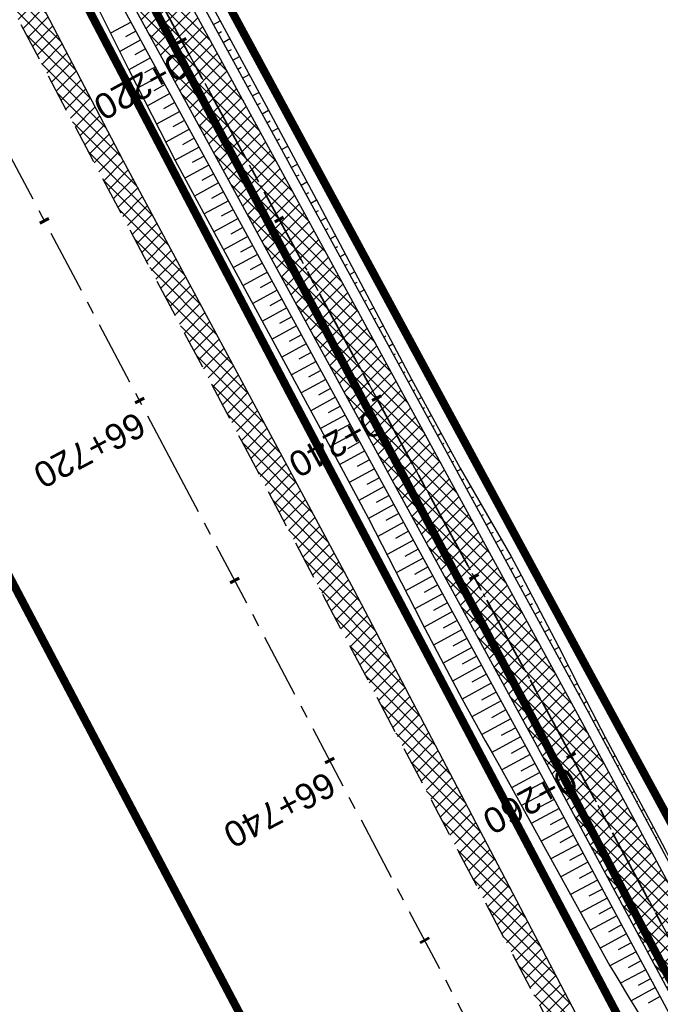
# Model space of a CAD drawing. Header units: metres. Extents: x 7529682 to 7533751, y 5721195 to 5727842.
# Tile 168 of 179: x 7529811 to 7529843, y 5727555 to 5727604. Entities that reach past the tile are written whole.
import ezdxf

# ---------------------------------------------------------------- set-up
doc = ezdxf.new("R2010")
doc.units = ezdxf.units.M
for name, pattern in [('817-dzialki-09-05-04$0$HIDDEN', [0.375, 0.25, -0.125]), ('ACAD_ISO05W100', [33, 24, -3, 0, -3, 0, -3]), ('CENTER', [50.8, 31.75, -6.35, 6.35, -6.35]), ('CENTER2', [28.575, 19.05, -3.175, 3.175, -3.175]), ('HIDDEN', [9.525, 6.35, -3.175])]:
    doc.linetypes.add(name, pattern=pattern)
for name, color, linetype in [('C-DROGI-SYTUACJA', 7, 'Continuous'), ('C-DROGI-SYTUACJA-ETYKIETY', 7, 'Continuous'), ('D-hatch-pobocza', 131, 'Continuous'), ('D-pobocza', 60, 'Continuous'), ('D-rowy', 160, 'Continuous'), ('D-skarpa', 2, 'Continuous'), ('D-skarpa-kreskowanie', 2, 'Continuous')]:
    doc.layers.add(name, color=color, linetype=linetype)
for name, color, linetype, lineweight, true_color in [('D-ewidencja-numery', 7, 'Continuous', 50, 0x40ff00), ('D-hatch-ciag-pieszo-rowerowy', 7, 'Continuous', 13, 0xff9f80), ('D-LR-etap-III', 7, '817-dzialki-09-05-04$0$HIDDEN', 50, 0x00008f)]:
    doc.layers.add(name, color=color, linetype=linetype, lineweight=lineweight, true_color=true_color)
for name, color, linetype, lineweight in [('D-krawędzie', 3, 'Continuous', 30), ('D-obrzeża', 2, 'Continuous', 30), ('D-oś', 10, 'CENTER', 30), ('D-pas-drogowy', 7, 'ACAD_ISO05W100', 50)]:
    doc.layers.add(name, color=color, linetype=linetype, lineweight=lineweight)
doc.layers.add('poprzeczki', color=7, linetype='Continuous', true_color=0x0000c7)
doc.styles.get("Standard").update_dxf_attribs({"font": 'arial.ttf'})
pattern_1 = [(45, (0, 0), (-0.33675960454, 0.33675960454), []), (135, (0, 0), (-0.33675960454, -0.33675960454), [])]

# ---------------------------------------------------------------- blocks, each defined once
blk = doc.blocks.new('AeccTickLine')
at = {"color": 0, "linetype": 'ByBlock', "lineweight": -2}
blk.add_line((0, 1), (0, -1), dxfattribs=at)

msp = doc.modelspace()

# ---------------------------------------------------------------- hatches: boundary and pattern name
at = {"layer": 'D-hatch-ciag-pieszo-rowerowy'}
h = msp.add_hatch(dxfattribs=at)
h.set_pattern_fill('ANSI37', color=256, scale=0.15, style=0)
h.set_pattern_definition(pattern_1)
edge = h.paths.add_edge_path()
edge.add_line((7529794.958, 5727650.503), (7529776.019, 5727686.408))
edge.add_line((7529776.019, 5727686.408), (7529748.844, 5727737.805))
edge.add_line((7529748.844, 5727737.805), (7529744.118, 5727746.741))
edge.add_arc((7529726.438, 5727737.391), 20, 27.8727, 44.2965)
edge.add_line((7529740.753, 5727751.358), (7529739.549, 5727752.592))
edge.add_arc((7529753.864, 5727766.559), 20, 207.9018, 224.2965, ccw=False)
edge.add_line((7529736.189, 5727757.2), (7529717.235, 5727792.995))
edge.add_line((7529717.235, 5727792.995), (7529715.008, 5727791.858))
edge.add_line((7529715.008, 5727791.858), (7529734.148, 5727755.712))
edge.add_arc((7529751.823, 5727765.071), 20, 207.9018, 224.2965)
edge.add_line((7529737.508, 5727751.104), (7529738.712, 5727749.87))
edge.add_arc((7529724.397, 5727735.903), 20, 27.8728, 44.2965, ccw=False)
edge.add_line((7529742.077, 5727745.253), (7529746.633, 5727736.639))
edge.add_line((7529746.633, 5727736.639), (7529773.808, 5727685.242))
edge.add_line((7529773.808, 5727685.242), (7529792.751, 5727649.328))
edge.add_line((7529792.751, 5727649.328), (7529811.281, 5727614.82))
edge.add_line((7529811.281, 5727614.82), (7529836.657, 5727568.297))
edge.add_line((7529836.657, 5727568.297), (7529856.555, 5727531.255))
edge.add_line((7529856.555, 5727531.255), (7529859.536, 5727525.637))
edge.add_line((7529859.536, 5727525.637), (7529862.565, 5727525.262))
edge.add_line((7529862.565, 5727525.262), (7529858.761, 5727532.432))
edge.add_line((7529858.761, 5727532.432), (7529838.856, 5727569.487))
edge.add_line((7529838.856, 5727569.487), (7529813.479, 5727616.01))
edge.add_line((7529813.479, 5727616.01), (7529794.958, 5727650.503))
at = {"layer": 'D-hatch-pobocza'}
h = msp.add_hatch(dxfattribs=at)
h.set_pattern_fill('ANSI37', color=256, scale=0.15, style=0)
h.set_pattern_definition(pattern_1)
h.paths.add_polyline_path([(7529905.34, 5727429.09), (7529892.28, 5727453.58), (7529881.53, 5727473.69), (7529872.27, 5727491.4), (7529857.46, 5727519.14), (7529841.38, 5727549.79), (7529827.75, 5727575.78), (7529816.4, 5727596.89), (7529800.43, 5727627.4), (7529788.07, 5727650.98), (7529775.85, 5727673.83), (7529761.3, 5727701.31), (7529749.89, 5727722.83), (7529745.5, 5727731.66), (7529738.971, 5727744.085), (7529737.465, 5727743.316), (7529742.213, 5727734.302), (7529762.326, 5727696.274), (7529777.785, 5727667.006), (7529799.322, 5727626.3), (7529822.193, 5727583.156), (7529846.924, 5727536.347), (7529864.752, 5727502.663), (7529900.459, 5727434.965), (7529935.352, 5727369.308), (7529971.476, 5727300.786), (7529988.361, 5727268.841), (7529990.28, 5727268.6), (7529990.329, 5727268.617), (7529981.66, 5727284.96), (7529968.42, 5727309.6), (7529956.4, 5727332.85), (7529943.52, 5727357.04), (7529932.32, 5727378.32), (7529916.68, 5727408.01)])

# ---------------------------------------------------------------- linework, layer by layer
at = {"layer": 'C-DROGI-SYTUACJA', "color": 10, "linetype": 'CENTER2', "lineweight": 35, "ltscale": 0.2}
msp.add_lwpolyline([(7529714.301, 5727795.865), (7529735.169, 5727756.456, 0.071658), (7529738.529, 5727751.848), (7529739.732, 5727750.614, -0.071785), (7529743.098, 5727745.997), (7529747.739, 5727737.221), (7529774.913, 5727685.825), (7529793.855, 5727649.915), (7529812.38, 5727615.415), (7529837.757, 5727568.892), (7529857.658, 5727531.843), (7529878.79, 5727492.008), (7529902.589, 5727447.335), (7529918.538, 5727417.135), (7529944.281, 5727366.741), (7529969.685, 5727318.815), (7529986.23, 5727287.312), (7529994.785, 5727271.452), (7530014.919, 5727233.118)], format="xyb", dxfattribs=at)
at = {"layer": 'D-ewidencja-numery', "color": 12, "ltscale": 15, "true_color": 0xc70000}
msp.add_lwpolyline([(7529715.573, 5727792.968), (7529717.68, 5727794.024), (7529736.275, 5727758.647), (7529744.511, 5727750.406), (7529750.283, 5727738.55), (7529777.109, 5727687.569), (7529796.515, 5727651.33), (7529814.938, 5727616.793), (7529839.007, 5727572.304), (7529860.618, 5727532.509), (7529882.349, 5727491.504), (7529904.865, 5727449.096), (7529920.747, 5727418.885), (7529946.677, 5727368.547), (7529972.025, 5727320.573), (7529987.74, 5727290.153), (7529996.497, 5727273.662), (7530017.541, 5727234.203)], dxfattribs=at)
at = {"layer": 'D-krawędzie', "linetype": 'HIDDEN', "ltscale": 0.3}
msp.add_lwpolyline([(7529737.465, 5727743.316), (7529742.213, 5727734.302), (7529762.326, 5727696.274), (7529777.785, 5727667.006), (7529799.322, 5727626.3), (7529822.193, 5727583.156), (7529846.924, 5727536.347), (7529864.752, 5727502.663), (7529900.459, 5727434.965), (7529935.352, 5727369.308), (7529971.476, 5727300.786), (7530006.702, 5727234.141), (7530044.198, 5727163.133), (7530082.89, 5727090.2), (7530098.687, 5727060.362), (7530131.998, 5726997.21), (7530163.822, 5726937.097), (7530204.081, 5726861.013), (7530247.82, 5726778.438), (7530252.22, 5726770.26), (7530259.735, 5726756.9), (7530263.782, 5726749.287), (7530270.196, 5726737.096)], dxfattribs=at)
at = {"layer": 'D-LR-etap-III', "ltscale": 10, "flags": 128}
msp.add_lwpolyline([(7531750.474, 5723895.103, 0.4, 0.4, 0), (7531750.505, 5723895.13, 0.4, 0.4, 0), (7531682.71, 5724022.92, 0.4, 0.4, 0), (7531619.177, 5724147.204, 0.4, 0.4, 0), (7531592.309, 5724198.489, 0.4, 0.4, 0), (7531553.264, 5724272.919, 0.4, 0.4, 0), (7531504.02, 5724366.79, 0.4, 0.4, 0), (7531482.09, 5724407.62, 0.4, 0.4, 0), (7531412.35, 5724541.183, 0.4, 0.4, 0), (7531388.464, 5724586.93, 0.4, 0.4, 0), (7531345.12, 5724669.94, 0.4, 0.4, 0), (7531127.66, 5725081.67, 0.4, 0.4, 0), (7531059.253, 5725211.041, 0.4, 0.4, 0), (7531008.007, 5725307.954, 0.4, 0.4, 0), (7530964.182, 5725390.836, 0.4, 0.4, 0), (7530914.557, 5725484.684, 0.4, 0.4, 0), (7530865.243, 5725577.494, 0.4, 0.4, 0), (7530840.085, 5725624.059, 0.4, 0.4, 0), (7530802.56, 5725694.925, 0.4, 0.4, 0), (7530755.54, 5725787.51, 0.4, 0.4, 0), (7530708.718, 5725876.303, 0.4, 0.4, 0), (7530695.12, 5725902.09, 0.4, 0.4, 0), (7530642.914, 5726001.078, 0.4, 0.4, 0), (7530634.935, 5726016.147, 0.4, 0.4, 0), (7530610.82, 5726061.93, 0.4, 0.4, 0), (7530610.82, 5726061.93, 0.4, 0.4, 0), (7530607.21, 5726063.51, 0.4, 0.4, 0), (7530597.42, 5726080.68, 0.4, 0.4, 0), (7530591.16, 5726088.44, 0.4, 0.4, 0), (7530581.28, 5726107.21, 0.4, 0.4, 0), (7530571.29, 5726130.56, 0.4, 0.4, 0), (7530549.555, 5726171.527, 0.4, 0.4, 0), (7530531.014, 5726206.474, 0.4, 0.4, 0), (7530516.461, 5726236.017, 0.4, 0.4, 0), (7530500.799, 5726266.141, 0.4, 0.4, 0), (7530491.35, 5726283.94, 0.4, 0.4, 0), (7530482.4, 5726303.41, 0.4, 0.4, 0), (7530482.4, 5726303.41, 0.4, 0.4, 0), (7530450.41, 5726357.28, 0.4, 0.4, 0), (7530397.759, 5726458.5, 0.4, 0.4, 0), (7530334.708, 5726583.665, 0.4, 0.4, 0), (7530303.939, 5726645.168, 0.4, 0.4, 0), (7530300.51, 5726651.778, 0.4, 0.4, 0), (7530289.214, 5726671.967, 0.4, 0.4, 0), (7530281.54, 5726685.57, 0.4, 0.4, 0), (7530261.371, 5726724.163, 0.4, 0.4, 0), (7530254.03, 5726738.21, 0.4, 0.4, 0), (7530197.22, 5726845.06, 0.4, 0.4, 0), (7530194.71, 5726849.15, 0.4, 0.4, 0), (7530195.92, 5726850.75, 0.4, 0.4, 0), (7530170.547, 5726892.961, 0.4, 0.4, 0), (7530143.175, 5726945.066, 0.4, 0.4, 0), (7530105.06, 5727018.32, 0.4, 0.4, 0), (7530100.06, 5727027.16, 0.4, 0.4, 0), (7530062.319, 5727099.625, 0.4, 0.4, 0), (7530015.379, 5727189.42, 0.4, 0.4, 0), (7529983.208, 5727250.207, 0.4, 0.4, 0), (7529953.284, 5727306.747, 0.4, 0.4, 0), (7529900.671, 5727406.159, 0.4, 0.4, 0), (7529890.63, 5727425.131, 0.4, 0.4, 0), (7529875.155, 5727454.426, 0.4, 0.4, 0), (7529857.56, 5727487.787, 0.4, 0.4, 0), (7529835.194, 5727530.193, 0.4, 0.4, 0), (7529811.741, 5727574.662, 0.4, 0.4, 0), (7529792.102, 5727611.923, 0.4, 0.4, 0), (7529768.066, 5727657.47, 0.4, 0.4, 0), (7529755.211, 5727682.131, 0.4, 0.4, 0), (7529753.31, 5727681.13, 0.4, 0.4, 0), (7529739.21, 5727707.77, 0.4, 0.4, 0), (7529735.395, 5727711.252, 0.4, 0.4, 0), (7529725.42, 5727730.2, 0.4, 0.4, 0), (7529723.55, 5727729.88, 0.4, 0.4, 0), (7529695.567, 5727782.932, 0.4, 0.4, 0), (7529717.68, 5727794.024, 0.4, 0.4, 0), (7529736.275, 5727758.647, 0.4, 0.4, 0), (7529736.275, 5727758.647, 0.4, 0.4, 0), (7529744.511, 5727750.406, 0.4, 0.4, 0), (7529744.511, 5727750.406, 0.4, 0.4, 0), (7529750.283, 5727738.55, 0.4, 0.4, 0), (7529777.109, 5727687.569, 0.4, 0.4, 0), (7529796.515, 5727651.33, 0.4, 0.4, 0), (7529814.938, 5727616.793, 0.4, 0.4, 0), (7529839.007, 5727572.304, 0.4, 0.4, 0), (7529860.618, 5727532.509, 0.4, 0.4, 0), (7529882.349, 5727491.504, 0.4, 0.4, 0), (7529904.865, 5727449.096, 0.4, 0.4, 0), (7529920.747, 5727418.885, 0.4, 0.4, 0), (7529946.677, 5727368.547, 0.4, 0.4, 0), (7529972.025, 5727320.573, 0.4, 0.4, 0), (7529987.74, 5727290.153, 0.4, 0.4, 0), (7529996.497, 5727273.662, 0.4, 0.4, 0), (7530017.541, 5727234.203, 0.4, 0.4, 0), (7530033.054, 5727204.864, 0.4, 0.4, 0), (7530051.623, 5727170.223, 0.4, 0.4, 0), (7530069.277, 5727137.016, 0.4, 0.4, 0), (7530089.385, 5727097.534, 0.4, 0.4, 0), (7530109.713, 5727060.747, 0.4, 0.4, 0), (7530136.77, 5727011.64, 0.4, 0.4, 0), (7530162.447, 5726962.744, 0.4, 0.4, 0), (7530187.674, 5726916.992, 0.4, 0.4, 0), (7530207.821, 5726879.335, 0.4, 0.4, 0), (7530230.626, 5726834.519, 0.4, 0.4, 0), (7530262.288, 5726776.618, 0.4, 0.4, 0), (7530277.51, 5726760.213, 0.4, 0.4, 0), (7530286.037, 5726744.107, 0.4, 0.4, 0), (7530288.097, 5726735.884, 0.4, 0.4, 0), (7530290.394, 5726725.047, 0.4, 0.4, 0), (7530296.177, 5726713.583, 0.4, 0.4, 0), (7530302.726, 5726701.182, 0.4, 0.4, 0), (7530325.685, 5726657.466, 0.4, 0.4, 0), (7530343.244, 5726623.649, 0.4, 0.4, 0), (7530360.23, 5726591.747, 0.4, 0.4, 0), (7530383.209, 5726548.059, 0.4, 0.4, 0), (7530406.018, 5726503.606, 0.4, 0.4, 0), (7530427.465, 5726462.62, 0.4, 0.4, 0), (7530447.928, 5726424.388, 0.4, 0.4, 0), (7530471.127, 5726379.921, 0.4, 0.4, 0), (7530490.501, 5726343.033, 0.4, 0.4, 0), (7530509.499, 5726306.733, 0.4, 0.4, 0), (7530529.89, 5726267.244, 0.4, 0.4, 0), (7530543.852, 5726238.99, 0.4, 0.4, 0), (7530554.809, 5726218.944, 0.4, 0.4, 0), (7530559.027, 5726212.223, 0.4, 0.4, 0), (7530563.061, 5726206.41, 0.4, 0.4, 0), (7530566.934, 5726200.464, 0.4, 0.4, 0), (7530569.771, 5726194.902, 0.4, 0.4, 0), (7530571.473, 5726191.282, 0.4, 0.4, 0), (7530572.839, 5726188.025, 0.4, 0.4, 0), (7530575.295, 5726182.035, 0.4, 0.4, 0), (7530579.737, 5726173.306, 0.4, 0.4, 0), (7530583.3, 5726167.41, 0.4, 0.4, 0), (7530593.4, 5726163.33, 0.4, 0.4, 0), (7530598.618, 5726155.264, 0.4, 0.4, 0), (7530608.258, 5726140.497, 0.4, 0.4, 0), (7530603.27, 5726136.83, 0.4, 0.4, 0), (7530606.53, 5726131.84, 0.4, 0.4, 0), (7530604.239, 5726124.217, 0.4, 0.4, 0), (7530605.847, 5726121.63, 0.4, 0.4, 0), (7530608.972, 5726116.164, 0.4, 0.4, 0), (7530618.114, 5726097.791, 0.4, 0.4, 0), (7530651.213, 5726034.96, 0.4, 0.4, 0), (7530670.244, 5725998.611, 0.4, 0.4, 0), (7530698.075, 5725945.953, 0.4, 0.4, 0), (7530716.506, 5725911.305, 0.4, 0.4, 0), (7530735.223, 5725875.667, 0.4, 0.4, 0), (7530752.504, 5725842.155, 0.4, 0.4, 0), (7530778.311, 5725793.501, 0.4, 0.4, 0), (7530797.5, 5725756.382, 0.4, 0.4, 0), (7530812.519, 5725728.289, 0.4, 0.4, 0), (7530820.039, 5725713.16, 0.4, 0.4, 0), (7530822.422, 5725710.194, 0.4, 0.4, 0), (7530833.155, 5725688.801, 0.4, 0.4, 0), (7530849.629, 5725656.159, 0.4, 0.4, 0), (7530867.983, 5725621.964, 0.4, 0.4, 0), (7530872.63, 5725612.888, 0.4, 0.4, 0), (7530880.354, 5725597.595, 0.4, 0.4, 0), (7530883.839, 5725593.389, 0.4, 0.4, 0), (7530891.782, 5725587.763, 0.4, 0.4, 0), (7530895.039, 5725584.281, 0.4, 0.4, 0), (7530897.034, 5725580.941, 0.4, 0.4, 0), (7530900.952, 5725579.946, 0.4, 0.4, 0), (7530904.81, 5725571.977, 0.4, 0.4, 0), (7530903.682, 5725568.566, 0.4, 0.4, 0), (7530908.901, 5725558.845, 0.4, 0.4, 0), (7530910.252, 5725545.672, 0.4, 0.4, 0), (7530912.873, 5725538.646, 0.4, 0.4, 0), (7530945.278, 5725478.464, 0.4, 0.4, 0), (7530959.692, 5725450.246, 0.4, 0.4, 0), (7531002.827, 5725368.192, 0.4, 0.4, 0), (7531044.704, 5725290.314, 0.4, 0.4, 0), (7531064.099, 5725253.213, 0.4, 0.4, 0), (7531083.01, 5725216.678, 0.4, 0.4, 0), (7531113.013, 5725158.466, 0.4, 0.4, 0), (7531137.364, 5725113.071, 0.4, 0.4, 0), (7531150.831, 5725086.712, 0.4, 0.4, 0), (7531159.746, 5725076.641, 0.4, 0.4, 0), (7531166.31, 5725074.58, 0.4, 0.4, 0), (7531172.29, 5725062.58, 0.4, 0.4, 0), (7531170.59, 5725055.606, 0.4, 0.4, 0), (7531173.733, 5725044.081, 0.4, 0.4, 0), (7531215.342, 5724964.86, 0.4, 0.4, 0), (7531238.054, 5724921.685, 0.4, 0.4, 0), (7531262.39, 5724875.283, 0.4, 0.4, 0), (7531295.587, 5724811.266, 0.4, 0.4, 0), (7531348.488, 5724712.363, 0.4, 0.4, 0), (7531363.741, 5724682.684, 0.4, 0.4, 0), (7531366.987, 5724675.865, 0.4, 0.4, 0), (7531382.541, 5724646.111, 0.4, 0.4, 0), (7531401.299, 5724610.875, 0.4, 0.4, 0), (7531428.965, 5724558.862, 0.4, 0.4, 0), (7531449.111, 5724520.398, 0.4, 0.4, 0), (7531477.293, 5724465.831, 0.4, 0.4, 0), (7531500.996, 5724421.113, 0.4, 0.4, 0), (7531512.122, 5724400.549, 0.4, 0.4, 0), (7531513.782, 5724396.757, 0.4, 0.4, 0), (7531526.32, 5724379.39, 0.4, 0.4, 0), (7531566.784, 5724302.736, 0.4, 0.4, 0), (7531612.277, 5724225.61, 0.4, 0.4, 0), (7531620.493, 5724210.548, 0.4, 0.4, 0), (7531631.578, 5724196.258, 0.4, 0.4, 0), (7531653.484, 5724152.434, 0.4, 0.4, 0), (7531661.151, 5724128.494, 0.4, 0.4, 0), (7531673.881, 5724101.186, 0.4, 0.4, 0), (7531684.691, 5724081.184, 0.4, 0.4, 0), (7531699.212, 5724051.17, 0.4, 0.4, 0), (7531704.034, 5724040.584, 0.4, 0.4, 0), (7531704.034, 5724040.584, 0.4, 0.4, 0), (7531703.913, 5724037.17, 0.4, 0.4, 0), (7531736.42, 5723969.232, 0.4, 0.4, 0), (7531738.285, 5723967.699, 0.4, 0.4, 0), (7531742.181, 5723962.346, 0.4, 0.4, 0), (7531744.286, 5723958.616, 0.4, 0.4, 0), (7531755.393, 5723944.193, 0.4, 0.4, 0), (7531758.69, 5723936.76, 0.4, 0.4, 0), (7531780.08, 5723929.25, 0.4, 0.4, 0), (7531792.612, 5723906.338, 0.4, 0.4, 0), (7531792.612, 5723906.338, 0.4, 0.4, 0), (7531756.962, 5723883.055, 0.4, 0.4, 0), (7531750.46, 5723895.13, 0.4, 0.4, 0), (7531750.46, 5723895.13, 0, 0, 0)], format="xyseb", dxfattribs=at)
at = {"layer": 'D-obrzeża'}
for points in [[(7529996.408, 5727271.05), (7529995.888, 5727272.04), (7529987.333, 5727287.9), (7529970.791, 5727319.398), (7529945.39, 5727367.318), (7529919.647, 5727417.711), (7529903.693, 5727447.921), (7529879.894, 5727492.595), (7529858.761, 5727532.432), (7529838.856, 5727569.487), (7529813.479, 5727616.01), (7529794.958, 5727650.503), (7529776.019, 5727686.408), (7529748.844, 5727737.805), (7529744.118, 5727746.741, 0.071785), (7529740.753, 5727751.358), (7529739.549, 5727752.592, -0.071658), (7529736.189, 5727757.2), (7529717.235, 5727792.995)], [(7530013.813, 5727232.534), (7529993.681, 5727270.865), (7529985.127, 5727286.725), (7529968.58, 5727318.231), (7529943.172, 5727366.164), (7529917.429, 5727416.559), (7529901.485, 5727446.75), (7529877.686, 5727491.422), (7529856.555, 5727531.255), (7529836.657, 5727568.297), (7529811.281, 5727614.82), (7529792.751, 5727649.328), (7529773.808, 5727685.242), (7529746.633, 5727736.639), (7529746.633, 5727736.639), (7529742.077, 5727745.253, 0.071785), (7529738.712, 5727749.87), (7529737.508, 5727751.104, -0.071658), (7529734.148, 5727755.712), (7529715.008, 5727791.858)]]:
    msp.add_lwpolyline(points, format="xyb", dxfattribs=at)
at = {"layer": 'D-oś', "ltscale": 0.1}
msp.add_lwpolyline([(7530260.688, 5726747.65), (7530256.664, 5726755.22), (7530249.153, 5726768.573), (7530244.732, 5726776.79), (7530200.988, 5726859.376), (7530160.728, 5726935.459), (7530128.903, 5726995.575), (7530095.593, 5727058.727), (7530079.798, 5727088.56), (7530041.105, 5727161.496), (7530003.607, 5727232.506), (7529968.381, 5727299.153), (7529932.259, 5727367.671), (7529897.365, 5727433.327), (7529861.657, 5727501.028), (7529843.829, 5727534.712), (7529819.1, 5727581.518), (7529796.228, 5727624.663), (7529774.69, 5727665.371), (7529759.232, 5727694.637), (7529739.12, 5727732.663), (7529700.238, 5727806.043)], dxfattribs=at)
at = {"layer": 'D-oś', "ltscale": 0.03}
msp.add_lwpolyline([(7529714.301, 5727795.865), (7529735.169, 5727756.456, 0.071658), (7529738.529, 5727751.848), (7529739.732, 5727750.614, -0.071785), (7529743.098, 5727745.997), (7529747.739, 5727737.221), (7529774.913, 5727685.825), (7529793.855, 5727649.915), (7529812.38, 5727615.415), (7529837.757, 5727568.892), (7529857.658, 5727531.843), (7529878.79, 5727492.008), (7529902.589, 5727447.335), (7529918.538, 5727417.135), (7529944.281, 5727366.741), (7529969.685, 5727318.815), (7529986.23, 5727287.312), (7529994.785, 5727271.452), (7530014.919, 5727233.118)], format="xyb", dxfattribs=at)
at = {"layer": 'D-pas-drogowy', "ltscale": 0.2, "flags": 128}
msp.add_lwpolyline([(7531633.019, 5724182.834, 0.4, 0.4, 0), (7531617.559, 5724211.608, 0.4, 0.4, 0), (7531566.784, 5724302.736, 0.4, 0.4, 0), (7531538.419, 5724356.47, 0.4, 0.4, 0), (7531526.32, 5724379.39, 0.4, 0.4, 0), (7531516.102, 5724393.607, 0.4, 0.4, 0.001485), (7531513.78, 5724396.838, 0.4, 0.4, 0), (7531501.87, 5724413.41, 0.4, 0.4, 0), (7531474.926, 5724464.508, 0.4, 0.4, 0), (7531446.2, 5724518.992, 0.4, 0.4, 0), (7531424.962, 5724559.262, 0.4, 0.4, 0), (7531398.444, 5724609.566, 0.4, 0.4, 0), (7531379.647, 5724645.216, 0.4, 0.4, 0), (7531365.23, 5724672.56, 0.4, 0.4, 0), (7531341.306, 5724717.915, 0.4, 0.4, 0), (7531312.9, 5724771.789, 0.4, 0.4, 0), (7531292.591, 5724810.307, 0.4, 0.4, 0), (7531259.392, 5724873.271, 0.4, 0.4, 0), (7531233.74, 5724921.923, 0.4, 0.4, 0), (7531203.073, 5724980.092, 0.4, 0.4, 0), (7531173.471, 5725036.225, 0.4, 0.4, 0), (7531168.27, 5725046.09, 0.4, 0.4, 0), (7531172.29, 5725062.58, 0.4, 0.4, 0), (7531166.31, 5725074.58, 0.4, 0.4, 0), (7531150.32, 5725079.6, 0.4, 0.4, 0), (7531141.5, 5725096.43, 0.4, 0.4, 0), (7531109.312, 5725157.814, 0.4, 0.4, 0), (7531086.641, 5725201.048, 0.4, 0.4, 0), (7531059.198, 5725253.384, 0.4, 0.4, 0), (7531028.207, 5725312.489, 0.4, 0.4, 0), (7530999.105, 5725367.99, 0.4, 0.4, 0), (7530956.248, 5725449.725, 0.4, 0.4, 0), (7530924.398, 5725510.464, 0.4, 0.4, 0), (7530897.51, 5725561.74, 0.4, 0.4, 0), (7530894.46, 5725566.14, 0.4, 0.4, 0), (7530892.16, 5725570.49, 0.4, 0.4, 0), (7530869.363, 5725613.307, 0.4, 0.4, 0), (7530861.694, 5725627.705, 0.4, 0.4, 0), (7530852.74, 5725644.52, 0.4, 0.4, 0), (7530831.51, 5725684.2, 0.4, 0.4, 0), (7530811.13, 5725722.52, 0.4, 0.4, 0), (7530792.348, 5725757.941, 0.4, 0.4, 0), (7530768.03, 5725803.8, 0.4, 0.4, 0), (7530748.769, 5725840.179, 0.4, 0.4, 0), (7530727.7, 5725879.97, 0.4, 0.4, 0), (7530712.098, 5725909.545, 0.4, 0.4, 0), (7530693.644, 5725944.645, 0.4, 0.4, 0), (7530665.702, 5725997.539, 0.4, 0.4, 0), (7530641.76, 5726042.88, 0.4, 0.4, 0), (7530616.5, 5726091.48, 0.4, 0.4, 0), (7530604.628, 5726114.32, 0.4, 0.4, -0.007763), (7530602.5, 5726118.43, 0.4, 0.4, 0), (7530603.992, 5726123.395, 0.4, 0.4, 0), (7530606.53, 5726131.84, 0.4, 0.4, 0), (7530603.27, 5726136.83, 0.4, 0.4, 0), (7530593.776, 5726151.369, 0.4, 0.4, 0), (7530590.203, 5726156.84, 0.4, 0.4, 0), (7530583.3, 5726167.41, 0.4, 0.4, 0), (7530580.578, 5726170.428, 0.4, 0.4, 0), (7530575.85, 5726175.67, 0.4, 0.4, 0), (7530569.01, 5726186.66, 0.4, 0.4, 0), (7530562.555, 5726199.189, 0.4, 0.4, 0), (7530555.67, 5726211.39, 0.4, 0.4, 0), (7530548.29, 5726224.23, 0.4, 0.4, 0), (7530540.58, 5726237.71, 0.4, 0.4, 0), (7530532.68, 5726252.65, 0.4, 0.4, 0), (7530524.06, 5726269.35, 0.4, 0.4, 0), (7530502.82, 5726309.91, 0.4, 0.4, 0), (7530488.83, 5726336.63, 0.4, 0.4, 0), (7530466.03, 5726380.16, 0.4, 0.4, 0), (7530438.47, 5726432.77, 0.4, 0.4, 0), (7530424.53, 5726459.09, 0.4, 0.4, 0), (7530401.63, 5726502.97, 0.4, 0.4, 0), (7530383.38, 5726538.06, 0.4, 0.4, 0), (7530353.97, 5726593.52, 0.4, 0.4, 0), (7530338.47, 5726622.74, 0.4, 0.4, 0), (7530322.01, 5726653.88, 0.4, 0.4, 0), (7530297.54, 5726700.33, 0.4, 0.4, 0), (7530287.38, 5726719.6, 0.4, 0.4, 0), (7530285.95, 5726722.316, 0.4, 0.4, 0), (7530280.26, 5726733.12, 0.4, 0.4, 0), (7530266.73, 5726758.74, 0.4, 0.4, 0), (7530260.42, 5726770.47, 0.4, 0.4, 0), (7530253.25, 5726783.82, 0.4, 0.4, 0), (7530244.95, 5726799.33, 0.4, 0.4, 0), (7530239.39, 5726808.49, 0.4, 0.4, 0), (7530238.29, 5726807.9, 0.4, 0.4, 0), (7530218.11, 5726850.67, 0.4, 0.4, 0), (7530175.907, 5726928.168, 0.4, 0.4, 0), (7530096.68, 5727076.15, 0.4, 0.4, 0), (7530094.68, 5727079.89, 0.4, 0.4, 0), (7530064.597, 5727135.523, 0.4, 0.4, 0), (7530046.731, 5727168.892, 0.4, 0.4, 0), (7530025.803, 5727208.461, 0.4, 0.4, 0), (7530012.847, 5727232.979, 0.4, 0.4, 0), (7529994.15, 5727268.45, 0.4, 0.4, 0), (7529981.671, 5727291.93, 0.4, 0.4, 0), (7529949.89, 5727351.73, 0.4, 0.4, 0), (7529924.75, 5727399.03, 0.4, 0.4, 0), (7529915.516, 5727417.1, 0.4, 0.4, 0), (7529885.83, 5727475.19, 0.4, 0.4, 0), (7529862.56, 5727519.97, 0.4, 0.4, 0), (7529852.985, 5727538.191, 0.4, 0.4, 0), (7529836.513, 5727569.511, 0.4, 0.4, 0), (7529815.369, 5727609.141, 0.4, 0.4, 0), (7529792.795, 5727651.247, 0.4, 0.4, 0), (7529774.199, 5727685.858, 0.4, 0.4, 0), (7529746.966, 5727736.059, 0.4, 0.4, 0), (7529733.92, 5727757.62, 0.4, 0.4, 0), (7529708.607, 5727806.389, 0.4, 0.4, 0), (7529688.492, 5727796.345, 0.4, 0.4, 0), (7529723.55, 5727729.88, 0.4, 0.4, 0), (7529725.42, 5727730.2, 0.4, 0.4, 0), (7529735.38, 5727711.28, 0.4, 0.4, 0), (7529739.21, 5727707.77, 0.4, 0.4, 0), (7529753.31, 5727681.13, 0.4, 0.4, 0), (7529755.178, 5727682.114, 0.4, 0.4, 0), (7529792.102, 5727611.923, 0.4, 0.4, 0), (7529811.741, 5727574.662, 0.4, 0.4, 0), (7529835.194, 5727530.193, 0.4, 0.4, 0), (7529857.56, 5727487.787, 0.4, 0.4, 0), (7529875.155, 5727454.426, 0.4, 0.4, 0), (7529890.63, 5727425.131, 0.4, 0.4, 0), (7529900.671, 5727406.159, 0.4, 0.4, 0), (7529953.284, 5727306.747, 0.4, 0.4, 0), (7529983.208, 5727250.207, 0.4, 0.4, 0), (7530015.379, 5727189.42, 0.4, 0.4, 0), (7530062.319, 5727099.625, 0.4, 0.4, 0), (7530100.06, 5727027.16, 0.4, 0.4, 0), (7530105.06, 5727018.32, 0.4, 0.4, 0), (7530143.175, 5726945.066, 0.4, 0.4, 0), (7530170.547, 5726892.961, 0.4, 0.4, 0), (7530195.92, 5726850.75, 0.4, 0.4, 0), (7530194.71, 5726849.15, 0.4, 0.4, 0), (7530197.22, 5726845.06, 0.4, 0.4, 0), (7530254.03, 5726738.21, 0.4, 0.4, 0), (7530261.371, 5726724.163, 0.4, 0.4, 0), (7530281.54, 5726685.57, 0.4, 0.4, 0), (7530289.214, 5726671.967, 0.4, 0.4, 0), (7530300.51, 5726651.778, 0.4, 0.4, 0), (7530303.939, 5726645.168, 0.4, 0.4, 0), (7530334.708, 5726583.665, 0.4, 0.4, 0), (7530397.759, 5726458.5, 0.4, 0.4, 0), (7530450.41, 5726357.28, 0.4, 0.4, 0), (7530482.4, 5726303.41, 0.4, 0.4, 0), (7530483.688, 5726301.003, 0.4, 0.4, 0), (7530491.35, 5726283.94, 0.4, 0.4, 0), (7530512.67, 5726243.78, 0.4, 0.4, 0), (7530529.43, 5726209.46, 0.4, 0.4, 0), (7530571.29, 5726130.56, 0.4, 0.4, 0), (7530581.28, 5726107.21, 0.4, 0.4, 0), (7530591.16, 5726088.44, 0.4, 0.4, 0), (7530597.42, 5726080.68, 0.4, 0.4, 0), (7530607.21, 5726063.51, 0.4, 0.4, 0), (7530610.82, 5726061.93, 0.4, 0.4, 0), (7530634.935, 5726016.147, 0.4, 0.4, 0), (7530642.914, 5726001.078, 0.4, 0.4, 0), (7530695.12, 5725902.09, 0.4, 0.4, 0), (7530708.718, 5725876.303, 0.4, 0.4, 0), (7530755.54, 5725787.51, 0.4, 0.4, 0), (7530802.56, 5725694.925, 0.4, 0.4, 0), (7530840.085, 5725624.059, 0.4, 0.4, 0), (7530865.243, 5725577.494, 0.4, 0.4, 0), (7530914.557, 5725484.684, 0.4, 0.4, 0), (7530964.182, 5725390.836, 0.4, 0.4, 0), (7531008.007, 5725307.954, 0.4, 0.4, 0), (7531059.253, 5725211.041, 0.4, 0.4, 0), (7531127.66, 5725081.67, 0.4, 0.4, 0), (7531345.12, 5724669.94, 0.4, 0.4, 0), (7531388.464, 5724586.93, 0.4, 0.4, 0), (7531412.35, 5724541.183, 0.4, 0.4, 0), (7531482.09, 5724407.62, 0.4, 0.4, 0), (7531504.02, 5724366.79, 0.4, 0.4, 0), (7531519.374, 5724337.52, 0.4, 0.4, 0), (7531563.749, 5724252.932, 0.4, 0.4, 0), (7531602.175, 5724179.681, 0.4, 0.4, 0), (7531619.177, 5724147.204, 0.4, 0.4, 0), (7531625.038, 5724135.635, 0.4, 0.4, 0), (7531656.796, 5724073.316, 0.4, 0.4, 0), (7531675.12, 5724037.36, 0.4, 0.4, 0), (7531682.71, 5724022.92, 0.4, 0.4, 0), (7531705.565, 5723979.811, 0.4, 0.4, 0), (7531736.606, 5723921.262, 0.4, 0.4, 0), (7531750.46, 5723895.13, 0.4, 0.4, 0), (7531740.77, 5723886.56, 0.4, 0.4, 0), (7531732.86, 5723885, 0.4, 0.4, 0), (7531722.18, 5723887.77, 0.4, 0.4, 0), (7531729.87, 5723862.17, 0.4, 0.4, 0), (7531742.92, 5723861.93, 0.4, 0.4, 0), (7531763.71, 5723859.52, 0.4, 0.4, 0), (7531768.42, 5723854.12, 0.4, 0.4, 0), (7531787.42, 5723817.97, 0.4, 0.4, 0), (7531795.57, 5723809.82, 0.4, 0.4, 0), (7531816.347, 5723819.85, 0.4, 0.4, 0), (7531816.347, 5723819.85, 0.4, 0.4, 0), (7531805.06, 5723843.23, 0.4, 0.4, 0), (7531803.61, 5723886.23, 0.4, 0.4, 0), (7531803.61, 5723886.23, 0.4, 0.4, 0), (7531780.08, 5723929.25, 0.4, 0.4, 0), (7531758.69, 5723936.76, 0.4, 0.4, 0), (7531749.359, 5723946.412, 0.4, 0.4, 0), (7531742.71, 5723953.29, 0.4, 0.4, 0), (7531735.177, 5723967.878, 0.4, 0.4, 0), (7531722.37, 5723992.68, 0.4, 0.4, 0), (7531705.042, 5724030.886, 0.4, 0.4, 0), (7531699.47, 5724043.17, 0.4, 0.4, 0), (7531692.69, 5724058.11, 0.4, 0.4, 0), (7531679.672, 5724084.017, 0.4, 0.4, 0), (7531674.55, 5724094.21, 0.4, 0.4, 0), (7531666.633, 5724114.003, 0.4, 0.4, 0), (7531649, 5724153.82, 0.4, 0.4, 0), (7531641.49, 5724149.34, 0.4, 0.4, 0), (7531626.04, 5724179.34, 0.4, 0.4, 0), (7531633.03, 5724182.84, 0, 0, 0)], format="xyseb", dxfattribs=at)
at = {"layer": 'D-pobocza'}
for points in [[(7529719.962, 5727788.914), (7529736.631, 5727757.434, 0.071658), (7529739.907, 5727752.941), (7529741.111, 5727751.707, -0.071785), (7529744.56, 5727746.975), (7529749.286, 5727738.039), (7529776.461, 5727686.642), (7529795.4, 5727650.738), (7529813.919, 5727616.248), (7529839.296, 5727569.725), (7529859.202, 5727532.667), (7529880.335, 5727492.83), (7529904.135, 5727448.155), (7529920.091, 5727417.942), (7529945.833, 5727367.549), (7529971.233, 5727319.631), (7529987.775, 5727288.135), (7529996.33, 5727272.275), (7529996.866, 5727271.253)], [(7529718.045, 5727785.054), (7529733.706, 5727755.478, 0.071658), (7529737.151, 5727750.754), (7529738.354, 5727749.521, -0.071785), (7529741.635, 5727745.019), (7529746.191, 5727736.405), (7529773.366, 5727685.008), (7529792.31, 5727649.093), (7529810.841, 5727614.582), (7529836.218, 5727568.059), (7529856.114, 5727531.019), (7529877.245, 5727491.187), (7529901.043, 5727446.515), (7529916.985, 5727416.328), (7529942.728, 5727365.933), (7529968.137, 5727317.998), (7529984.685, 5727286.49), (7529993.24, 5727270.63), (7529993.656, 5727269.837)]]:
    msp.add_lwpolyline(points, format="xyb", dxfattribs=at)
at = {"layer": 'D-pobocza', "linetype": 'ByBlock'}
msp.add_lwpolyline([(7529990.329, 5727268.617), (7529981.66, 5727284.96), (7529968.42, 5727309.6), (7529956.4, 5727332.85), (7529943.52, 5727357.04), (7529932.32, 5727378.32), (7529916.68, 5727408.01), (7529905.34, 5727429.09), (7529892.28, 5727453.58), (7529881.53, 5727473.69), (7529872.27, 5727491.4), (7529857.46, 5727519.14), (7529841.38, 5727549.79), (7529827.75, 5727575.78), (7529816.4, 5727596.89), (7529800.43, 5727627.4), (7529788.07, 5727650.98), (7529775.85, 5727673.83), (7529761.3, 5727701.31), (7529749.89, 5727722.83), (7529745.5, 5727731.66), (7529738.971, 5727744.085), (7529737.465, 5727743.316)], dxfattribs=at)
at = {"layer": 'D-rowy', "linetype": 'HIDDEN', "ltscale": 0.1, "const_width": 0.4, "flags": 128}
msp.add_lwpolyline([(7530210.965, 5726857.162), (7530158.809, 5726954.52), (7530122.465, 5727022.753), (7530095.922, 5727072.859), (7530086.314, 5727091.113), (7530063.16, 5727134.709), (7530033.596, 5727190.759), (7530021.34, 5727213.676), (7530002.619, 5727249.036), (7529995.396, 5727262.503), (7529988.789, 5727275.206), (7529976.334, 5727299.006), (7529958.125, 5727333.488), (7529939.362, 5727369.129), (7529923.146, 5727399.734), (7529918.219, 5727408.985), (7529909.126, 5727427.527), (7529905.376, 5727434.673), (7529896.192, 5727451.152), (7529887.557, 5727467.231), (7529877.124, 5727486.657), (7529866.166, 5727506.778), (7529855.76, 5727526.176), (7529840.707, 5727554.898), (7529824.518, 5727585.588), (7529810.515, 5727612.292), (7529795.682, 5727640.077), (7529780.379, 5727668.69), (7529772.315, 5727684.078), (7529762.635, 5727702.447), (7529747.007, 5727732.117), (7529740.676, 5727744.954)], dxfattribs=at)
at = {"layer": 'D-skarpa', "linetype": 'Continuous'}
for points in [[(7529788.347, 5727654.288), (7529790.705, 5727649.879), (7529791.38, 5727648.61), (7529793.085, 5727645.458), (7529795.486, 5727641.072), (7529800.293, 5727632.302), (7529802.712, 5727627.926), (7529806.259, 5727621.889, -0.009109), (7529808.995, 5727616.822), (7529810.217, 5727614.253), (7529812.196, 5727610.298), (7529816.673, 5727601.35), (7529818.954, 5727596.898), (7529826.106, 5727583.713), (7529828.455, 5727579.299), (7529830.745, 5727574.853), (7529831.237, 5727573.888), (7529833.064, 5727570.422), (7529834.204, 5727568.368), (7529834.534, 5727567.787), (7529834.819, 5727567.29), (7529835.49, 5727566.074), (7529840.326, 5727557.321, -0.001967), (7529848.058, 5727544.446)], [(7529818.767, 5727608.187), (7529821.152, 5727603.792), (7529823.523, 5727599.39), (7529825.891, 5727594.987), (7529830.566, 5727586.146), (7529832.974, 5727581.764), (7529835.467, 5727577.428), (7529835.988, 5727576.48), (7529837.804, 5727573.007), (7529838.875, 5727570.916), (7529839.176, 5727570.32), (7529839.435, 5727569.808), (7529840.102, 5727568.551), (7529842.461, 5727564.143, 0.009715), (7529852.031, 5727546.581)]]:
    msp.add_lwpolyline(points, format="xyb", dxfattribs=at)
at = {"layer": 'D-skarpa-kreskowanie', "linetype": 'Continuous'}
for p, q in [((7529816.781, 5727603.692, 107.877), (7529815.776, 5727603.143, 107.114)), ((7529820.832, 5727603.575, 108.033), (7529821.17, 5727603.76, 107.776)), ((7529817.021, 5727603.253, 107.883), (7529816.51, 5727602.974, 107.496)), ((7529821.071, 5727603.136, 108.039), (7529821.239, 5727603.228, 107.911)), ((7529817.26, 5727602.814, 107.89), (7529816.224, 5727602.248, 107.103)), ((7529821.31, 5727602.697, 108.045), (7529821.644, 5727602.879, 107.792)), ((7529817.5, 5727602.375, 107.896), (7529816.974, 5727602.088, 107.496)), ((7529821.55, 5727602.258, 108.051), (7529821.715, 5727602.349, 107.926)), ((7529821.789, 5727601.819, 108.058), (7529822.118, 5727601.999, 107.808)), ((7529817.739, 5727601.936, 107.902), (7529816.671, 5727601.354, 107.091)), ((7529818.218, 5727601.058, 107.915), (7529817.128, 5727600.463, 107.087)), ((7529817.978, 5727601.497, 107.908), (7529817.439, 5727601.203, 107.499)), ((7529822.029, 5727601.381, 108.064), (7529822.192, 5727601.47, 107.94)), ((7529822.268, 5727600.942, 108.07), (7529822.592, 5727601.118, 107.824)), ((7529818.457, 5727600.619, 107.921), (7529817.906, 5727600.319, 107.503)), ((7529822.508, 5727600.503, 108.076), (7529822.668, 5727600.59, 107.954)), ((7529818.697, 5727600.18, 107.927), (7529817.584, 5727599.573, 107.082)), ((7529822.747, 5727600.064, 108.083), (7529823.066, 5727600.238, 107.84)), ((7529818.936, 5727599.741, 107.933), (7529818.374, 5727599.434, 107.506)), ((7529822.986, 5727599.625, 108.089), (7529823.145, 5727599.711, 107.969)), ((7529819.176, 5727599.302, 107.94), (7529818.04, 5727598.683, 107.077)), ((7529823.226, 5727599.186, 108.095), (7529823.54, 5727599.357, 107.857)), ((7529819.415, 5727598.863, 107.946), (7529818.841, 5727598.55, 107.51)), ((7529823.465, 5727598.747, 108.102), (7529823.621, 5727598.832, 107.983)), ((7529819.654, 5727598.424, 107.952), (7529818.496, 5727597.792, 107.072)), ((7529823.705, 5727598.308, 108.108), (7529824.014, 5727598.477, 107.873)), ((7529819.894, 5727597.985, 107.958), (7529819.309, 5727597.666, 107.514)), ((7529823.944, 5727597.869, 108.114), (7529824.097, 5727597.953, 107.998)), ((7529820.133, 5727597.546, 107.965), (7529818.952, 5727596.902, 107.067)), ((7529824.184, 5727597.43, 108.12), (7529824.488, 5727597.596, 107.889)), ((7529820.612, 5727596.668, 107.977), (7529819.429, 5727596.023, 107.078)), ((7529820.373, 5727597.107, 107.971), (7529819.781, 5727596.785, 107.522)), ((7529824.423, 5727596.991, 108.127), (7529824.574, 5727597.073, 108.012)), ((7529824.662, 5727596.552, 108.133), (7529824.962, 5727596.715, 107.906)), ((7529820.852, 5727596.23, 107.984), (7529820.259, 5727595.906, 107.534)), ((7529824.902, 5727596.113, 108.139), (7529825.05, 5727596.194, 108.027)), ((7529821.091, 5727595.791, 107.99), (7529819.905, 5727595.144, 107.089)), ((7529825.141, 5727595.674, 108.145), (7529825.435, 5727595.835, 107.922)), ((7529821.33, 5727595.352, 107.996), (7529820.737, 5727595.028, 107.545)), ((7529825.381, 5727595.235, 108.152), (7529825.526, 5727595.315, 108.041)), ((7529821.57, 5727594.913, 108.002), (7529820.382, 5727594.265, 107.1)), ((7529825.62, 5727594.796, 108.158), (7529825.909, 5727594.954, 107.939)), ((7529821.809, 5727594.474, 108.009), (7529821.215, 5727594.15, 107.557)), ((7529825.86, 5727594.357, 108.164), (7529826.001, 5727594.435, 108.057)), ((7529822.049, 5727594.035, 108.015), (7529820.859, 5727593.386, 107.111)), ((7529826.099, 5727593.918, 108.17), (7529826.376, 5727594.07, 107.96)), ((7529822.288, 5727593.596, 108.021), (7529821.693, 5727593.271, 107.569)), ((7529826.338, 5727593.48, 108.177), (7529826.474, 5727593.554, 108.074)), ((7529822.528, 5727593.157, 108.027), (7529821.336, 5727592.507, 107.122)), ((7529826.578, 5727593.041, 108.183), (7529826.844, 5727593.186, 107.981)), ((7529822.767, 5727592.718, 108.034), (7529822.171, 5727592.393, 107.581)), ((7529826.817, 5727592.602, 108.189), (7529826.947, 5727592.673, 108.09)), ((7529823.006, 5727592.279, 108.04), (7529821.813, 5727591.628, 107.133)), ((7529823.246, 5727591.84, 108.046), (7529822.648, 5727591.514, 107.593)), ((7529827.057, 5727592.163, 108.196), (7529827.311, 5727592.302, 108.002)), ((7529823.485, 5727591.401, 108.052), (7529822.289, 5727590.749, 107.144)), ((7529827.296, 5727591.724, 108.202), (7529827.421, 5727591.792, 108.107)), ((7529827.536, 5727591.285, 108.208), (7529827.779, 5727591.418, 108.023)), ((7529823.725, 5727590.962, 108.059), (7529823.126, 5727590.636, 107.604)), ((7529827.775, 5727590.846, 108.214), (7529827.894, 5727590.911, 108.124)), ((7529823.964, 5727590.523, 108.065), (7529822.766, 5727589.87, 107.155)), ((7529828.014, 5727590.407, 108.221), (7529828.246, 5727590.533, 108.044)), ((7529824.204, 5727590.084, 108.071), (7529823.604, 5727589.757, 107.616)), ((7529828.254, 5727589.968, 108.227), (7529828.367, 5727590.03, 108.141)), ((7529824.443, 5727589.645, 108.078), (7529823.243, 5727588.991, 107.166)), ((7529828.493, 5727589.529, 108.233), (7529828.714, 5727589.649, 108.066)), ((7529824.682, 5727589.206, 108.084), (7529824.082, 5727588.879, 107.628)), ((7529828.733, 5727589.09, 108.239), (7529828.84, 5727589.149, 108.158)), ((7529824.922, 5727588.767, 108.09), (7529823.72, 5727588.112, 107.177)), ((7529828.972, 5727588.651, 108.246), (7529829.181, 5727588.765, 108.087)), ((7529825.161, 5727588.328, 108.096), (7529824.56, 5727588, 107.64)), ((7529829.212, 5727588.212, 108.252), (7529829.313, 5727588.268, 108.175)), ((7529825.401, 5727587.89, 108.103), (7529824.197, 5727587.233, 107.188)), ((7529829.451, 5727587.773, 108.258), (7529829.649, 5727587.881, 108.108)), ((7529825.88, 5727587.012, 108.115), (7529824.674, 5727586.354, 107.199)), ((7529825.64, 5727587.451, 108.109), (7529825.038, 5727587.122, 107.651)), ((7529829.69, 5727587.334, 108.264), (7529829.786, 5727587.387, 108.191)), ((7529829.93, 5727586.895, 108.271), (7529830.116, 5727586.997, 108.129)), ((7529826.119, 5727586.573, 108.121), (7529825.515, 5727586.244, 107.663)), ((7529830.169, 5727586.456, 108.277), (7529830.26, 5727586.506, 108.208)), ((7529826.358, 5727586.134, 108.128), (7529825.15, 5727585.475, 107.21)), ((7529830.409, 5727586.017, 108.283), (7529830.584, 5727586.113, 108.15)), ((7529826.598, 5727585.695, 108.134), (7529825.993, 5727585.365, 107.675)), ((7529830.648, 5727585.578, 108.29), (7529830.737, 5727585.627, 108.222)), ((7529826.837, 5727585.256, 108.14), (7529825.627, 5727584.596, 107.221)), ((7529830.888, 5727585.14, 108.296), (7529831.066, 5727585.237, 108.16)), ((7529827.077, 5727584.817, 108.146), (7529826.471, 5727584.487, 107.687)), ((7529831.127, 5727584.701, 108.302), (7529831.217, 5727584.75, 108.234)), ((7529827.316, 5727584.378, 108.153), (7529826.104, 5727583.717, 107.232)), ((7529831.366, 5727584.262, 108.308), (7529831.547, 5727584.36, 108.171)), ((7529827.556, 5727583.939, 108.159), (7529826.947, 5727583.607, 107.697)), ((7529831.606, 5727583.823, 108.315), (7529831.697, 5727583.872, 108.245)), ((7529827.795, 5727583.5, 108.165), (7529826.574, 5727582.834, 107.238)), ((7529831.845, 5727583.384, 108.321), (7529832.029, 5727583.484, 108.182)), ((7529828.034, 5727583.061, 108.172), (7529827.422, 5727582.727, 107.706)), ((7529832.085, 5727582.945, 108.327), (7529832.177, 5727582.995, 108.257)), ((7529828.274, 5727582.622, 108.178), (7529827.043, 5727581.951, 107.243)), ((7529828.513, 5727582.183, 108.184), (7529827.896, 5727581.846, 107.715)), ((7529832.324, 5727582.506, 108.333), (7529832.51, 5727582.607, 108.192)), ((7529828.753, 5727581.744, 108.19), (7529827.513, 5727581.068, 107.249)), ((7529832.564, 5727582.067, 108.34), (7529832.657, 5727582.118, 108.269)), ((7529832.803, 5727581.628, 108.346), (7529832.992, 5727581.731, 108.202)), ((7529828.992, 5727581.305, 108.197), (7529828.37, 5727580.966, 107.724)), ((7529833.042, 5727581.189, 108.352), (7529833.142, 5727581.243, 108.277)), ((7529829.232, 5727580.866, 108.203), (7529827.983, 5727580.185, 107.255)), ((7529833.282, 5727580.75, 108.358), (7529833.491, 5727580.864, 108.2)), ((7529829.471, 5727580.427, 108.209), (7529828.844, 5727580.086, 107.733)), ((7529833.521, 5727580.311, 108.365), (7529833.631, 5727580.371, 108.282)), ((7529829.71, 5727579.989, 108.215), (7529828.453, 5727579.302, 107.26)), ((7529833.761, 5727579.872, 108.371), (7529833.99, 5727579.997, 108.197)), ((7529829.95, 5727579.55, 108.222), (7529829.316, 5727579.204, 107.74)), ((7529834, 5727579.433, 108.377), (7529834.12, 5727579.498, 108.287)), ((7529830.189, 5727579.111, 108.228), (7529828.911, 5727578.413, 107.257)), ((7529834.24, 5727578.994, 108.384), (7529834.488, 5727579.13, 108.195)), ((7529830.429, 5727578.672, 108.234), (7529829.784, 5727578.32, 107.745)), ((7529834.479, 5727578.555, 108.39), (7529834.608, 5727578.626, 108.292)), ((7529830.668, 5727578.233, 108.24), (7529829.369, 5727577.524, 107.254)), ((7529830.908, 5727577.794, 108.247), (7529830.253, 5727577.437, 107.749)), ((7529834.718, 5727578.116, 108.396), (7529834.987, 5727578.263, 108.192)), ((7529831.147, 5727577.355, 108.253), (7529829.827, 5727576.635, 107.251)), ((7529834.958, 5727577.677, 108.402), (7529835.097, 5727577.753, 108.297)), ((7529835.197, 5727577.239, 108.409), (7529835.485, 5727577.395, 108.19)), ((7529831.386, 5727576.916, 108.259), (7529830.721, 5727576.553, 107.754)), ((7529835.437, 5727576.8, 108.415), (7529835.581, 5727576.878, 108.305)), ((7529831.626, 5727576.477, 108.266), (7529830.285, 5727575.746, 107.247)), ((7529835.676, 5727576.361, 108.421), (7529835.966, 5727576.519, 108.201)), ((7529831.865, 5727576.038, 108.272), (7529831.19, 5727575.67, 107.759)), ((7529835.916, 5727575.922, 108.426), (7529836.057, 5727575.999, 108.318)), ((7529832.105, 5727575.599, 108.278), (7529830.743, 5727574.856, 107.244)), ((7529836.155, 5727575.483, 108.43), (7529836.431, 5727575.633, 108.221)), ((7529832.344, 5727575.16, 108.284), (7529831.657, 5727574.785, 107.763)), ((7529836.394, 5727575.044, 108.434), (7529836.528, 5727575.117, 108.332)), ((7529832.584, 5727574.721, 108.291), (7529831.198, 5727573.965, 107.238)), ((7529836.634, 5727574.605, 108.439), (7529836.894, 5727574.747, 108.241)), ((7529832.823, 5727574.282, 108.295), (7529832.126, 5727573.902, 107.766)), ((7529836.873, 5727574.166, 108.443), (7529837, 5727574.235, 108.347)), ((7529833.062, 5727573.843, 108.3), (7529831.663, 5727573.08, 107.237)), ((7529837.113, 5727573.727, 108.447), (7529837.358, 5727573.861, 108.261)), ((7529833.541, 5727572.965, 108.308), (7529832.129, 5727572.195, 107.236)), ((7529833.302, 5727573.404, 108.304), (7529832.599, 5727573.021, 107.77)), ((7529837.352, 5727573.288, 108.451), (7529837.471, 5727573.353, 108.361)), ((7529837.592, 5727572.849, 108.456), (7529837.821, 5727572.974, 108.281)), ((7529833.781, 5727572.526, 108.313), (7529833.071, 5727572.14, 107.774)), ((7529837.831, 5727572.41, 108.457), (7529837.94, 5727572.47, 108.374)), ((7529834.02, 5727572.087, 108.317), (7529832.595, 5727571.31, 107.235)), ((7529838.07, 5727571.971, 108.458), (7529838.277, 5727572.084, 108.301)), ((7529834.26, 5727571.649, 108.321), (7529833.544, 5727571.258, 107.778)), ((7529838.31, 5727571.532, 108.459), (7529838.407, 5727571.585, 108.385)), ((7529834.499, 5727571.21, 108.325), (7529833.061, 5727570.425, 107.234)), ((7529838.549, 5727571.093, 108.46), (7529838.733, 5727571.193, 108.321)), ((7529834.738, 5727570.771, 108.327), (7529834.021, 5727570.379, 107.782)), ((7529838.789, 5727570.654, 108.461), (7529838.874, 5727570.701, 108.396)), ((7529834.978, 5727570.332, 108.328), (7529833.547, 5727569.551, 107.241)), ((7529839.028, 5727570.215, 108.461), (7529839.186, 5727570.301, 108.341)), ((7529835.217, 5727569.893, 108.329), (7529834.503, 5727569.503, 107.787)), ((7529839.268, 5727569.776, 108.46), (7529839.339, 5727569.816, 108.405)), ((7529835.457, 5727569.454, 108.33), (7529834.032, 5727568.677, 107.248)), ((7529839.504, 5727569.336, 108.459), (7529839.645, 5727569.412, 108.353)), ((7529835.696, 5727569.015, 108.331), (7529834.986, 5727568.628, 107.792)), ((7529839.741, 5727568.896, 108.459), (7529839.81, 5727568.933, 108.406)), ((7529835.936, 5727568.576, 108.331), (7529834.524, 5727567.806, 107.258)), ((7529836.175, 5727568.137, 108.33), (7529835.473, 5727567.754, 107.797)), ((7529839.978, 5727568.455, 108.458), (7529840.114, 5727568.529, 108.355)), ((7529836.412, 5727567.697, 108.329), (7529835.01, 5727566.944, 107.268)), ((7529840.214, 5727568.015, 108.457), (7529840.282, 5727568.051, 108.406)), ((7529840.451, 5727567.574, 108.457), (7529840.586, 5727567.647, 108.354)), ((7529836.649, 5727567.256, 108.329), (7529835.95, 5727566.881, 107.8)), ((7529840.688, 5727567.134, 108.456), (7529840.755, 5727567.17, 108.405)), ((7529836.885, 5727566.816, 108.328), (7529835.494, 5727566.068, 107.275)), ((7529840.924, 5727566.693, 108.455), (7529841.058, 5727566.765, 108.354)), ((7529837.122, 5727566.375, 108.327), (7529836.429, 5727566.003, 107.803)), ((7529841.161, 5727566.253, 108.455), (7529841.227, 5727566.289, 108.404)), ((7529837.359, 5727565.935, 108.327), (7529835.977, 5727565.193, 107.281)), ((7529841.397, 5727565.812, 108.454), (7529841.53, 5727565.884, 108.354)), ((7529837.595, 5727565.494, 108.326), (7529836.907, 5727565.125, 107.805)), ((7529841.634, 5727565.372, 108.453), (7529841.7, 5727565.407, 108.403)), ((7529837.832, 5727565.054, 108.325), (7529836.461, 5727564.317, 107.288)), ((7529841.871, 5727564.931, 108.453), (7529842.002, 5727565.002, 108.353)), ((7529838.068, 5727564.613, 108.325), (7529837.385, 5727564.247, 107.808)), ((7529842.107, 5727564.491, 108.452), (7529842.172, 5727564.526, 108.402)), ((7529838.305, 5727564.173, 108.324), (7529836.944, 5727563.442, 107.294)), ((7529842.344, 5727564.05, 108.451), (7529842.474, 5727564.12, 108.353)), ((7529838.778, 5727563.292, 108.323), (7529837.428, 5727562.567, 107.301)), ((7529838.542, 5727563.733, 108.323), (7529837.864, 5727563.368, 107.81)), ((7529842.58, 5727563.61, 108.451), (7529842.647, 5727563.646, 108.4)), ((7529839.015, 5727562.852, 108.322), (7529838.342, 5727562.49, 107.813)), ((7529839.251, 5727562.411, 108.321), (7529837.912, 5727561.691, 107.307)), ((7529839.488, 5727561.971, 108.321), (7529838.821, 5727561.612, 107.816)), ((7529839.725, 5727561.53, 108.32), (7529838.395, 5727560.816, 107.314)), ((7529839.961, 5727561.09, 108.319), (7529839.299, 5727560.734, 107.818)), ((7529840.198, 5727560.649, 108.319), (7529838.879, 5727559.941, 107.32)), ((7529840.434, 5727560.209, 108.318), (7529839.778, 5727559.856, 107.821)), ((7529840.671, 5727559.768, 108.317), (7529839.363, 5727559.065, 107.327)), ((7529840.908, 5727559.328, 108.317), (7529840.256, 5727558.978, 107.823)), ((7529841.144, 5727558.887, 108.316), (7529839.846, 5727558.19, 107.333)), ((7529841.381, 5727558.447, 108.315), (7529840.734, 5727558.1, 107.826)), ((7529841.618, 5727558.006, 108.315), (7529840.33, 5727557.315, 107.34)), ((7529841.854, 5727557.566, 108.314), (7529841.222, 5727557.226, 107.835)), ((7529842.091, 5727557.125, 108.313), (7529840.849, 5727556.458, 107.373)), ((7529842.327, 5727556.685, 108.313), (7529841.718, 5727556.358, 107.851)), ((7529842.564, 5727556.244, 108.312), (7529841.368, 5727555.602, 107.407)), ((7529842.801, 5727555.804, 108.311), (7529842.214, 5727555.489, 107.867))]:
    msp.add_line(p, q, dxfattribs=at)

# ---------------------------------------------------------------- block references
at = {"layer": 'C-DROGI-SYTUACJA-ETYKIETY', "color": 2, "linetype": 'Continuous', "lineweight": 60}
for p, xscale, yscale, zscale, rotation in [((7529812.521, 5727593.929), 0.2499999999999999, 0.2499999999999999, 0.2499999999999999, 297.9289670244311), ((7529817.205, 5727585.093), 0.2499999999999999, 0.2499999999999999, 0.2499999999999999, 297.9289670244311), ((7529821.881, 5727576.254), 0.25, 0.25, 0.25, 297.8492702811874), ((7529826.553, 5727567.412), 0.25, 0.25, 0.25, 297.8492702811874), ((7529831.224, 5727558.571), 0.25, 0.25, 0.25, 297.8492702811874)]:
    msp.add_blockref('AeccTickLine', p, dxfattribs=dict(at, xscale=xscale, yscale=yscale, zscale=zscale, rotation=rotation))
at = {"layer": 'poprzeczki', "color": 2, "linetype": 'Continuous', "lineweight": 60, "xscale": 0.25, "yscale": 0.25, "zscale": 0.25}
for p, rotation in [((7529819.277, 5727602.77), 298.6108319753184), ((7529824.066, 5727593.991), 298.6108319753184), ((7529828.855, 5727585.212), 298.6108319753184), ((7529833.643, 5727576.433), 298.6108319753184), ((7529838.424, 5727567.65), 298.2435454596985)]:
    msp.add_blockref('AeccTickLine', p, dxfattribs=dict(at, rotation=rotation))

# ---------------------------------------------------------------- texts
at = {"layer": 'C-DROGI-SYTUACJA-ETYKIETY', "color": 2}
for s, rotation, p in [('0+220', 208.6108, (7529819.128, 5727602.261)), ('0+240', 208.6108, (7529828.705, 5727584.703)), ('66+720', 207.929, (7529817.049, 5727584.586)), ('66+740', 207.8493, (7529826.396, 5727566.906)), ('0+260', 208.2435, (7529838.271, 5727567.142))]:
    msp.add_text(s, height=1.25, rotation=rotation, dxfattribs=at).set_placement(p)

doc.saveas('drawing.dxf')
